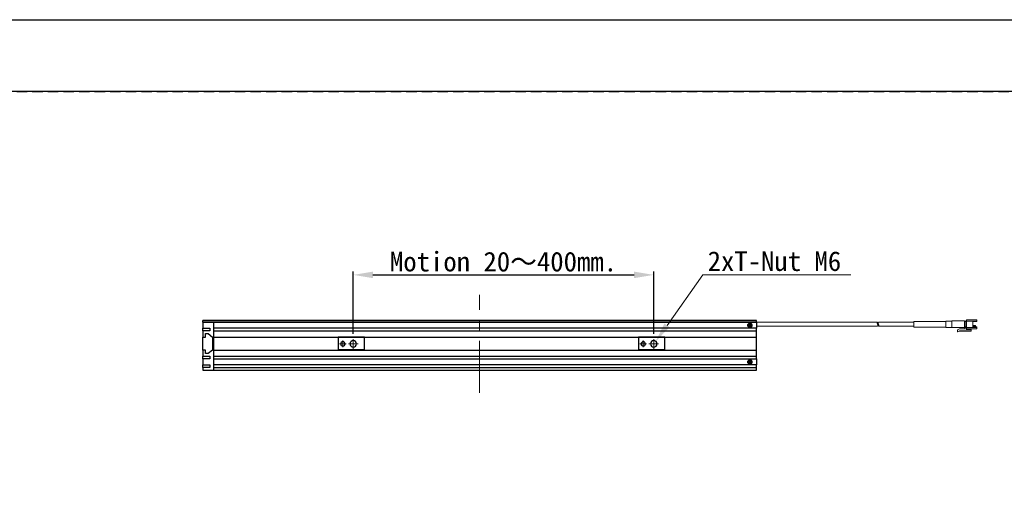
# Model space of a CAD drawing. Header units: millimetres. Extents: x 0 to 420, y 0 to 297.
# Tile 4 of 11: x 97 to 248, y 225 to 297. Entities that reach past the tile are written whole.
import ezdxf
from ezdxf import colors
from ezdxf.entities.mleader import LeaderData, LeaderLine
from ezdxf.math import Vec2, Vec3

# ---------------------------------------------------------------- set-up
doc = ezdxf.new("R2010")
doc.units = ezdxf.units.MM
doc.header["$LTSCALE"] = 0.25
doc.linetypes.add('CENTER', pattern=[50.8, 31.75, -6.35, 6.35, -6.35])
doc.linetypes.add('HIDDEN', pattern=[9.525, 6.35, -3.175])
for name, color, linetype, lineweight in [('BASE', 7, 'Continuous', 9), ('CABLE 3P', 7, 'Continuous', 20), ('CENTER', 1, 'CENTER', 9), ('DIMENSION', 6, 'Continuous', 15), ('MXB7785', 7, 'Continuous', 20), ('SIDE COVER', 7, 'Continuous', 25), ('T-NUT', 7, 'Continuous', 20)]:
    doc.layers.add(name, color=color, linetype=linetype, lineweight=lineweight)
doc.layers.add('FORM', color=252, linetype='Continuous')
doc.layers.add('PAPER', color=254, linetype='Continuous', plot=False)
doc.styles.add('VS Standard', font='msgothic.ttc', dxfattribs={"height": 3})
doc.dimstyles.new('VS Standard x0.2', dxfattribs={"dimtxt": 3, "dimasz": 3, "dimexe": 0.5, "dimexo": 0.8, "dimgap": 0.5, "dimtad": 3, "dimlfac": 5, "dimrnd": 0.0001, "dimzin": 9, "dimdsep": 46, "dimtxsty": 'VS Standard', "dimcen": 0, "dimaunit": 1, "dimadec": 0, "dimazin": 2, "dimtfac": 1, "dimtmove": 0, "dimatfit": 2, "dimfxl": 1, "dimtolj": 1, "dimtzin": 0, "dimarcsym": 0})

# ---------------------------------------------------------------- blocks, each defined once
blk = doc.blocks.new('*D11')
at = {"layer": 'Defpoints', "color": 0}
for p in [(194.18, 257.98), (148.28, 248.17), (194.18, 248.17)]:
    blk.add_point(p, dxfattribs=at)
at = {"layer": 'DIMENSION', "color": 0, "lineweight": -2}
for p, q in [((148.28, 248.97), (148.28, 258.48)), ((151.28, 257.98), (191.18, 257.98)), ((194.18, 248.97), (194.18, 258.48))]:
    blk.add_line(p, q, dxfattribs=at)
at = {"layer": 'DIMENSION', "color": 0}
for points in [[(151.28, 258.48), (151.28, 257.48), (148.28, 257.98)], [(191.18, 257.48), (191.18, 258.48), (194.18, 257.98)]]:
    blk.add_solid(points, dxfattribs=at)
at = {"layer": 'DIMENSION', "color": 0, "insert": (171.23, 259.98), "char_height": 3, "attachment_point": 5, "style": 'VS Standard'}
blk.add_mtext('\\A1;{\\A1;Motion 20}～400mm.\\A1; ', dxfattribs=at)

msp = doc.modelspace()

# ---------------------------------------------------------------- linework, layer by layer
at = {"layer": 'BASE', "linetype": 'Continuous', "lineweight": 25}
for p, q in [((209.8814, 251.0257), (125.2814, 251.0257)), ((125.2814, 250.7257), (125.2814, 251.0257)), ((125.2814, 250.7257), (209.8814, 250.7257)), ((209.8814, 250.7257), (126.9814, 250.7257)), ((209.8814, 250.7257), (209.8814, 251.0257))]:
    msp.add_line(p, q, dxfattribs=at)
at = {"layer": 'CABLE 3P'}
for p, q in [((228.3786, 250.7257), (209.8814, 250.7257)), ((209.8814, 250.1257), (228.3786, 250.1257)), ((228.5258, 250.7257), (233.9578, 250.7257)), ((228.5258, 250.1257), (233.9578, 250.1257)), ((238.8378, 250.8657), (233.9578, 250.8657)), ((233.9578, 250.8657), (233.9578, 249.9857)), ((233.9578, 249.9857), (238.8378, 249.9857)), ((238.8378, 249.9257), (238.8378, 250.9257)), ((239.7378, 250.9257), (238.8378, 250.9257)), ((238.8378, 249.9257), (239.7378, 249.9257)), ((239.7378, 250.9257), (239.7378, 250.9357)), ((241.6578, 250.9357), (239.7378, 250.9357)), ((239.7378, 250.9257), (239.7378, 249.9257)), ((239.8003, 249.9157), (241.6578, 249.9157)), ((241.6578, 250.9357), (241.6578, 249.9157)), ((241.8578, 250.9257), (241.6578, 250.9257)), ((241.6578, 250.8257), (241.8578, 250.8257)), ((241.8578, 250.0257), (241.6578, 250.0257)), ((241.6578, 249.9257), (241.8578, 249.9257)), ((241.7078, 249.9257), (241.7078, 249.7257)), ((241.8578, 250.9257), (241.8578, 250.8257)), ((241.8578, 250.8257), (241.8578, 250.0257)), ((241.9578, 250.8257), (241.8578, 250.8257)), ((241.9578, 250.0257), (241.8578, 250.0257)), ((241.8578, 250.0257), (241.8578, 249.9257)), ((241.9078, 249.6257), (241.9078, 249.9123)), ((243.5578, 251.1257), (241.9578, 251.1257)), ((241.9578, 251.1257), (241.9578, 250.9257)), ((241.9578, 250.9257), (241.9578, 249.9257)), ((241.9578, 250.9257), (243.5578, 250.9257)), ((241.9578, 249.9257), (241.9578, 249.7257)), ((243.5578, 249.9257), (241.9578, 249.9257)), ((243.5578, 250.8257), (242.9578, 250.8257)), ((242.9578, 250.8257), (242.9578, 250.0257)), ((242.9578, 250.2157), (243.3095, 250.2157)), ((243.3178, 250.1957), (242.9578, 250.1957)), ((242.9578, 250.1557), (243.3178, 250.1557)), ((243.3095, 250.1357), (242.9578, 250.1357)), ((242.9578, 250.0257), (243.5578, 250.0257)), ((243.3095, 250.2157), (243.3395, 250.2157)), ((243.3395, 250.1357), (243.3095, 250.1357)), ((243.3178, 250.1557), (243.3178, 250.1957)), ((243.3578, 250.1957), (243.3178, 250.1957)), ((243.3178, 250.1557), (243.3578, 250.1557)), ((243.3578, 250.211), (243.3578, 250.1957)), ((243.3578, 250.1957), (243.3578, 250.1557)), ((243.3578, 250.1557), (243.3578, 250.1404)), ((243.5578, 250.9257), (243.5578, 251.1257)), ((243.5578, 250.8257), (243.5578, 250.9257)), ((243.5578, 249.9257), (243.5578, 250.0257)), ((243.5578, 249.7257), (243.5578, 249.9257)), ((240.9078, 249.7257), (240.5806, 249.5757)), ((240.5806, 249.5757), (240.5806, 249.2757)), ((240.5806, 249.2757), (240.6806, 249.2757)), ((240.6806, 249.3215), (240.9078, 249.4257)), ((240.6806, 249.2757), (240.6806, 249.3215)), ((240.8249, 249.3857), (240.9122, 249.4057)), ((240.8249, 249.3857), (242.6878, 249.3857)), ((240.9039, 249.4239), (240.9122, 249.4057)), ((241.7078, 249.7257), (240.9078, 249.7257)), ((240.9078, 249.4257), (242.7078, 249.4257)), ((240.9122, 249.4057), (240.9558, 249.4257)), ((242.7078, 249.4057), (240.9122, 249.4057)), ((242.7078, 249.6257), (241.9078, 249.6257)), ((241.9578, 249.7257), (243.5578, 249.7257)), ((241.9578, 249.7257), (241.9578, 249.6257)), ((242.7078, 249.6257), (242.7078, 249.7257)), ((242.7078, 249.4257), (242.7078, 249.6257)), ((242.7078, 249.4057), (242.7078, 249.4257))]:
    msp.add_line(p, q, dxfattribs=at)
for centre, radius, start, end in [((228.6445, 250.5748), 0.3057, 150.428121, 209.195037), ((228.1193, 250.5766), 0.2991, 329.713291, 29.909867), ((228.1189, 250.2749), 0.2995, 330.131665, 30.245177), ((228.7726, 250.5679), 0.293, 147.409179, 210.203585), ((228.7923, 250.2784), 0.3127, 151.901185, 209.230022), ((228.2658, 250.2732), 0.2934, 329.818965, 31.312243), ((239.8003, 250.1157), 0.2, 251.805128, 270), ((241.8578, 251.0257), 0.1, 270, 0), ((241.8578, 249.8257), 0.1, 0, 90), ((243.2995, 250.1998), 0.0187, 347.23561, 57.76439), ((243.2995, 250.1516), 0.0187, 302.23561, 12.76439), ((243.34, 250.1798), 0.0359, 60.219234, 90.70922), ((243.34, 250.1716), 0.0359, 269.29078, 299.780766), ((242.6878, 249.4057), 0.02, 270, 0)]:
    msp.add_arc(centre, radius, start, end, dxfattribs=at)
at = {"layer": 'CENTER'}
for p, q in [((167.5814, 239.9511), (167.5814, 254.9511)), ((147.1814, 247.4194), (146.1814, 247.4194)), ((146.6814, 247.9194), (146.6814, 246.9194)), ((149.0314, 247.4194), (147.5314, 247.4194)), ((148.2814, 248.1694), (148.2814, 246.6694)), ((193.0814, 247.4194), (192.0814, 247.4194)), ((192.5814, 247.9194), (192.5814, 246.9194)), ((194.9314, 247.4194), (193.4314, 247.4194)), ((194.1814, 248.1694), (194.1814, 246.6694))]:
    msp.add_line(p, q, dxfattribs=at)
at = {"layer": 'FORM'}
msp.add_line((406.5, 286), (13.5, 286), dxfattribs=at)
at = {"layer": 'FORM', "linetype": 'HIDDEN'}
msp.add_lwpolyline([(13.5, 286), (406.5, 286), (406.5, 11), (13.5, 11)], close=True, dxfattribs=at)
at = {"layer": 'MXB7785'}
for p, q in [((208.6814, 250.2257), (208.6814, 250.3257)), ((208.6814, 250.3257), (208.8314, 250.3257)), ((208.7107, 250.2964), (208.6814, 250.3257)), ((208.7107, 250.255), (208.6814, 250.2257)), ((208.8314, 250.2257), (208.6814, 250.2257)), ((208.7107, 250.255), (208.7107, 250.2964)), ((208.7107, 250.2964), (208.8607, 250.2964)), ((208.8607, 250.255), (208.7107, 250.255)), ((208.8607, 250.4464), (208.8314, 250.4757)), ((208.8314, 250.3257), (208.8314, 250.4757)), ((208.8314, 250.4757), (208.9314, 250.4757)), ((208.8314, 250.3257), (208.8607, 250.2964)), ((208.8607, 250.255), (208.8314, 250.2257)), ((208.8314, 250.0757), (208.8314, 250.2257)), ((208.8607, 250.105), (208.8314, 250.0757)), ((208.9314, 250.0757), (208.8314, 250.0757)), ((208.8607, 250.4464), (208.9022, 250.4464)), ((208.8607, 250.2964), (208.8607, 250.4464)), ((208.8607, 250.105), (208.8607, 250.255)), ((208.9022, 250.105), (208.8607, 250.105)), ((208.9022, 250.4464), (208.9314, 250.4757)), ((208.9022, 250.4464), (208.9022, 250.2964)), ((208.9022, 250.2964), (208.9314, 250.3257)), ((208.9022, 250.2964), (209.0522, 250.2964)), ((208.9022, 250.255), (208.9022, 250.105)), ((209.0522, 250.255), (208.9022, 250.255)), ((208.9022, 250.255), (208.9314, 250.2257)), ((208.9022, 250.105), (208.9314, 250.0757)), ((208.9314, 250.4757), (208.9314, 250.3257)), ((208.9314, 250.3257), (209.0814, 250.3257)), ((209.0814, 250.2257), (208.9314, 250.2257)), ((208.9314, 250.2257), (208.9314, 250.0757)), ((209.0522, 250.2964), (209.0814, 250.3257)), ((209.0522, 250.2964), (209.0522, 250.255)), ((209.0522, 250.255), (209.0814, 250.2257)), ((209.0814, 250.3257), (209.0814, 250.2257)), ((208.6814, 244.6257), (208.6814, 244.7257)), ((208.6814, 244.7257), (208.8314, 244.7257)), ((208.7107, 244.6964), (208.6814, 244.7257)), ((208.7107, 244.655), (208.6814, 244.6257)), ((208.8314, 244.6257), (208.6814, 244.6257)), ((208.7107, 244.655), (208.7107, 244.6964)), ((208.7107, 244.6964), (208.8607, 244.6964)), ((208.8607, 244.655), (208.7107, 244.655)), ((208.8607, 244.8464), (208.8314, 244.8757)), ((208.8314, 244.7257), (208.8314, 244.8757)), ((208.8314, 244.8757), (208.9314, 244.8757)), ((208.8314, 244.7257), (208.8607, 244.6964)), ((208.8607, 244.655), (208.8314, 244.6257)), ((208.8314, 244.4757), (208.8314, 244.6257)), ((208.8607, 244.505), (208.8314, 244.4757)), ((208.9314, 244.4757), (208.8314, 244.4757)), ((208.8607, 244.8464), (208.9022, 244.8464)), ((208.8607, 244.6964), (208.8607, 244.8464)), ((208.8607, 244.505), (208.8607, 244.655)), ((208.9022, 244.505), (208.8607, 244.505)), ((208.9022, 244.8464), (208.9314, 244.8757)), ((208.9022, 244.8464), (208.9022, 244.6964)), ((208.9022, 244.6964), (208.9314, 244.7257)), ((208.9022, 244.6964), (209.0522, 244.6964)), ((208.9022, 244.655), (208.9022, 244.505)), ((209.0522, 244.655), (208.9022, 244.655)), ((208.9022, 244.655), (208.9314, 244.6257)), ((208.9022, 244.505), (208.9314, 244.4757)), ((208.9314, 244.8757), (208.9314, 244.7257)), ((208.9314, 244.7257), (209.0814, 244.7257)), ((209.0814, 244.6257), (208.9314, 244.6257)), ((208.9314, 244.6257), (208.9314, 244.4757)), ((209.0522, 244.6964), (209.0814, 244.7257)), ((209.0522, 244.6964), (209.0522, 244.655)), ((209.0522, 244.655), (209.0814, 244.6257)), ((209.0814, 244.7257), (209.0814, 244.6257))]:
    msp.add_line(p, q, dxfattribs=at)
for centre in [(208.8814, 250.2757), (208.8814, 244.6757)]:
    msp.add_circle(centre, 0.3, dxfattribs=at)
at = {"layer": 'PAPER'}
msp.add_lwpolyline([(0, 297), (420, 297), (420, 0), (0, 0)], close=True, dxfattribs=at)
at = {"layer": 'SIDE COVER', "color": 7, "linetype": 'Continuous', "lineweight": 25}
for p, q in [((126.9814, 250.7257), (125.2814, 250.7257)), ((126.9814, 248.4757), (126.9814, 249.4257)), ((126.9814, 245.5257), (126.9814, 246.4757)), ((126.9814, 244.2257), (126.9814, 245.1257)), ((126.9814, 243.4257), (126.9814, 243.8257))]:
    msp.add_line(p, q, dxfattribs=at)
at = {"layer": 'SIDE COVER', "linetype": 'Continuous', "lineweight": 25}
for p, q in [((125.2814, 250.7257), (125.2814, 249.8257)), ((125.2814, 249.8257), (126.3814, 249.8257)), ((125.2814, 249.4257), (125.2814, 249.8257)), ((126.3814, 249.8257), (126.3814, 249.4257)), ((126.9814, 243.4257), (126.9814, 250.7257)), ((126.9814, 249.8257), (126.9814, 250.7257)), ((209.8814, 249.8257), (126.9814, 249.8257)), ((209.8814, 250.7257), (209.8814, 249.8257)), ((209.8814, 249.4257), (209.8814, 249.8257)), ((126.3814, 249.4257), (125.2814, 249.4257)), ((125.2814, 249.4257), (125.2814, 248.4757)), ((125.2814, 248.4757), (125.6814, 248.4757)), ((125.2814, 246.4757), (125.2814, 248.4757)), ((125.6814, 248.4757), (125.6814, 249.0012)), ((125.6814, 249.0012), (126.0814, 249.0012)), ((126.0814, 249.0012), (126.754, 248.4757)), ((126.754, 248.4757), (126.754, 246.4757)), ((126.9814, 249.4257), (209.8814, 249.4257)), ((126.9814, 248.4757), (209.8814, 248.4757)), ((209.8814, 248.4757), (209.8814, 249.4257)), ((209.8814, 246.4757), (209.8814, 248.4757)), ((125.6814, 246.4757), (125.2814, 246.4757)), ((125.2814, 246.4757), (125.2814, 245.5257)), ((125.2814, 245.5257), (126.3814, 245.5257)), ((125.2814, 245.1257), (125.2814, 245.5257)), ((125.6814, 245.9503), (125.6814, 246.4757)), ((126.0814, 245.9503), (125.6814, 245.9503)), ((126.754, 246.4757), (126.0814, 245.9503)), ((126.3814, 245.5257), (126.3814, 245.1257)), ((126.9814, 246.4757), (209.8814, 246.4757)), ((126.9814, 245.5257), (209.8814, 245.5257)), ((209.8814, 245.5257), (209.8814, 246.4757)), ((209.8814, 245.1257), (209.8814, 245.5257)), ((125.2814, 245.1257), (125.2814, 244.2257)), ((126.3814, 245.1257), (125.2814, 245.1257)), ((125.2814, 244.2257), (126.3814, 244.2257)), ((125.2814, 243.8257), (125.2814, 244.2257)), ((126.3814, 243.8257), (125.2814, 243.8257)), ((125.2814, 243.8257), (125.2814, 243.4257)), ((126.3814, 244.2257), (126.3814, 243.8257)), ((126.9814, 245.1257), (209.8814, 245.1257)), ((209.8814, 244.2257), (126.9814, 244.2257)), ((126.9814, 243.8257), (209.8814, 243.8257)), ((209.8814, 245.1257), (209.8814, 244.2257)), ((209.8814, 243.8257), (209.8814, 244.2257)), ((209.8814, 243.4257), (209.8814, 243.8257)), ((125.2814, 243.4257), (126.9814, 243.4257)), ((126.9814, 243.4257), (209.8814, 243.4257))]:
    msp.add_line(p, q, dxfattribs=at)
for centre in [(208.8814, 250.2757), (208.8814, 244.6757)]:
    msp.add_circle(centre, 0.32, dxfattribs=at)
at = {"layer": 'T-NUT', "linetype": 'Continuous', "lineweight": 25}
for p, q in [((145.9814, 248.4757), (145.9814, 248.4557)), ((149.9814, 248.4557), (145.9814, 248.4557)), ((145.9814, 248.4557), (145.9814, 246.4957)), ((149.9814, 248.4557), (149.9814, 248.4757)), ((149.9814, 246.4957), (149.9814, 248.4557)), ((191.8814, 248.4757), (191.8814, 248.4557)), ((195.8814, 248.4557), (191.8814, 248.4557)), ((191.8814, 248.4557), (191.8814, 246.4957)), ((195.8814, 248.4557), (195.8814, 248.4757)), ((195.8814, 246.4957), (195.8814, 248.4557)), ((149.9814, 246.4957), (145.9814, 246.4957)), ((145.9814, 246.4957), (145.9814, 246.4757)), ((149.9814, 246.4757), (149.9814, 246.4957)), ((195.8814, 246.4957), (191.8814, 246.4957)), ((191.8814, 246.4957), (191.8814, 246.4757)), ((195.8814, 246.4757), (195.8814, 246.4957))]:
    msp.add_line(p, q, dxfattribs=at)
for centre, radius, start, end in [((146.6814, 247.4194), 0.33, 90, 270), ((146.6814, 247.4194), 0.33, 270, 90), ((148.2814, 247.4194), 0.5, 90, 270), ((148.2814, 247.4194), 0.5, 270, 90), ((192.5814, 247.4194), 0.33, 90, 270), ((192.5814, 247.4194), 0.33, 270, 90), ((194.1814, 247.4194), 0.5, 90, 270), ((194.1814, 247.4194), 0.5, 270, 90)]:
    msp.add_arc(centre, radius, start, end, dxfattribs=at)

# ---------------------------------------------------------------- dimensions: what is measured, and where the dimension line sits
at = {"layer": 'DIMENSION'}
dim = msp.add_linear_dim(base=(194.1814, 257.9803), p1=(148.2814, 248.1694), p2=(194.1814, 248.1694), text='{\\A1;Motion 20}～400mm.\\A1; ', dimstyle='VS Standard x0.2', override={"dimtxsty": 'VS Standard'}, dxfattribs=at)
dim.commit()
dim.dimension.update_dxf_attribs({"geometry": '*D11', "text_midpoint": (171.2314, 259.9803)})

# ---------------------------------------------------------------- leaders
ml = msp.add_multileader_mtext('Standard', dxfattribs=at)
ml.set_content('2xT-Nut M6', color=256, style='VS Standard')
ml.set_leader_properties(color=256, linetype='ByLayer', lineweight=-1)
ml.build(insert=Vec2(0, 0))
ml.multileader.update_dxf_attribs({"has_dogleg": 0, "text_left_attachment_type": 6, "text_right_attachment_type": 6, "dogleg_length": 0.18, "arrow_head_size": 3})
ctx = ml.context
ctx.base_point, ctx.char_height, ctx.arrow_head_size, ctx.landing_gap_size, ctx.plane_origin, ctx.plane_y_axis = Vec3(201.6756, 257.9758), 3, 3, 0.75, Vec3(5.063, 267.1824), Vec3(0, -1)
ctx.left_attachment, ctx.right_attachment = 6, 6
notes = []
notes.append((ctx, [(0, (1, 1, 0), (201.4956, 257.9758), (1, 0), 0.18, [(0, [(194.4901, 247.8128)], 0, [])])]))
ctx.mtext.insert, ctx.mtext.flow_direction = Vec3(202.4256, 261.5758), 5
for ctx, leaders in notes:
    for number, flags, end, landing, length, lines in leaders:
        leader = LeaderData()
        leader.index, (leader.has_last_leader_line, leader.has_dogleg_vector, leader.attachment_direction) = number, flags
        leader.last_leader_point, leader.dogleg_vector, leader.dogleg_length = Vec3(end), Vec3(landing), length
        for number, points, colour, breaks in lines:
            line = LeaderLine()
            line.index, line.vertices, line.color, line.breaks = number, Vec3.list(points), colors.encode_raw_color(colour), breaks
            leader.lines.append(line)
        ctx.leaders.append(leader)

doc.saveas('drawing.dxf')
